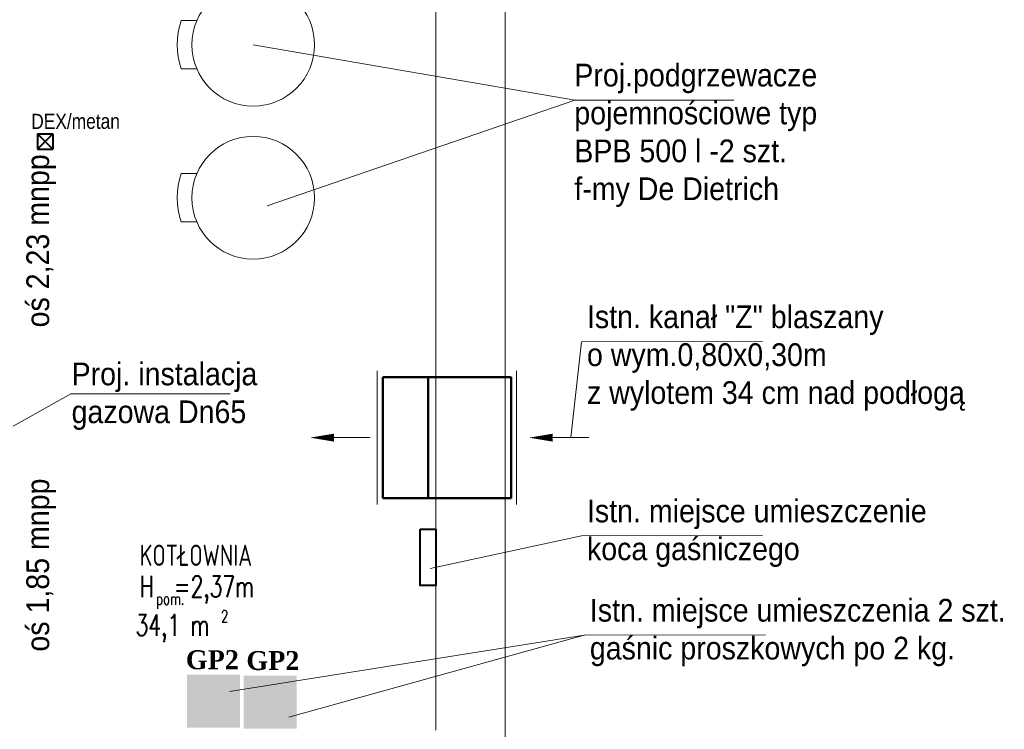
# Model space of a CAD drawing. Header units: millimetres. Extents: x -26122 to -12632, y -5851 to 1414.
# Tile 17 of 73: x -18238 to -17588, y -5123 to -4654. Entities that reach past the tile are written whole.
import ezdxf
from ezdxf.enums import TextEntityAlignment as Align

# ---------------------------------------------------------------- set-up
doc = ezdxf.new("R2010")
doc.units = ezdxf.units.MM
doc.linetypes.add('DASHED', pattern=[181.05, 120.7, -60.35])
for name, color, linetype, lineweight in [('__PROTECT_GAŚNICA', 10, 'Continuous', 100), ('A-INW-SC', 30, 'Continuous', 13), ('INST_KOTŁOWNIA', 22, 'Continuous', 60), ('ściany', 84, 'Continuous', 35)]:
    doc.layers.add(name, color=color, linetype=linetype, lineweight=lineweight)
doc.layers.add('INST_WEZ_OPIS', color=61, linetype='Continuous')
doc.styles.add('_PROTECT_2', font='timesbd.ttf')
doc.styles.add('opis_szachtow', font='ARIALN.TTF')
doc.styles.add('ROMANS', font='romans', dxfattribs={"width": 0.6})
doc.styles.get("Standard").update_dxf_attribs({"font": 'arial.ttf'})

# ---------------------------------------------------------------- blocks, each defined once
blk = doc.blocks.new('__PROTECT_GASNICA_V2')
at = {"layer": '__PROTECT_GAŚNICA'}
h = blk.add_hatch(color=256, dxfattribs=at)
h.paths.add_polyline_path([(48.74384883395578, 50.63816465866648), (-51.25615116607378, 50.63816465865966), (-51.25615116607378, -49.36183534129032), (48.74384883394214, -49.36183534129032)])
edge = h.paths.add_edge_path(flags=16)
edge.add_line((16.14061103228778, 26.77897748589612), (16.14061103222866, -48.46948643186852))
edge.add_line((16.14061103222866, -48.46948643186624), (-18.61910846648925, -48.46948643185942))
edge.add_line((-18.61910846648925, -48.46948643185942), (-18.61910846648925, 26.77897748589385))
edge.add_ellipse((-12.9759704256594, 26.77897748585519), major_axis=(-3.990301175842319, 3.990301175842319), ratio=0.9999999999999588, start_angle=-44.9999999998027, end_angle=44.99999999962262, ccw=False)
edge.add_line((-12.97597042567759, 32.42211552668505), (-6.727627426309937, 32.42211552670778))
edge.add_line((-6.72762742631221, 32.42211552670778), (-6.72762742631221, 37.44928026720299))
edge.add_line((-6.72762742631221, 37.44928026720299), (-9.243127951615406, 37.44928026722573))
edge.add_line((-9.243127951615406, 37.44928026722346), (-21.13460899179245, 31.27044348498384))
edge.add_line((-21.13460899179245, 31.27044348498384), (-21.13460899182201, 27.16644981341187))
edge.add_line((-21.13460899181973, 27.16644981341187), (-26.39431207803, 27.1664498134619))
edge.add_line((-26.39431207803, 27.1664498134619), (-26.39431207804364, 37.67778721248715))
edge.add_line((-26.39431207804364, 37.67778721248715), (-9.243127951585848, 46.58957599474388))
edge.add_line((-9.243127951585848, 46.58957599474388), (-6.727627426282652, 46.58957599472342))
edge.add_line((-6.727627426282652, 46.58957599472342), (-6.727627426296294, 49.56017225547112))
edge.add_line((-6.727627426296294, 49.56017225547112), (4.020449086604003, 49.56017225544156))
edge.add_line((4.020449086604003, 49.56017225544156), (4.020449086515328, 46.58957599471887))
edge.add_ellipse((4.020449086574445, 41.79092118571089), major_axis=(6.860469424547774, 4.391391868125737e-13), ratio=0.6994644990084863, start_angle=269.99999999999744, end_angle=449.99999999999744, ccw=False)
edge.add_line((4.02044908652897, 36.9922663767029), (4.020449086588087, 32.42211552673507))
edge.add_line((4.020449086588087, 32.42211552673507), (10.49747299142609, 32.42211552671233))
edge.add_ellipse((10.49747299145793, 26.77897748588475), major_axis=(3.990301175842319, 3.990301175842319), ratio=0.9999999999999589, start_angle=315.0000000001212, end_angle=405.0000000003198, ccw=False)
h = blk.add_hatch(color=255, dxfattribs=at)
edge = h.paths.add_edge_path()
edge.add_ellipse((10.49747299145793, 26.77897748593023), major_axis=(-3.990301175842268, 3.990301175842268), ratio=0.9999999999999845, start_angle=224.9999999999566, end_angle=314.99999999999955, ccw=False)
edge.add_line((16.14061103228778, 26.77897748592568), (16.14061103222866, -48.46948643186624))
edge.add_line((16.14061103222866, -48.46948643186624), (-18.61910846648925, -48.46948643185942))
edge.add_line((-18.61910846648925, -48.46948643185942), (-18.61910846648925, 26.77897748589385))
edge.add_ellipse((-12.9759704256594, 26.77897748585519), major_axis=(-3.990301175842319, 3.990301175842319), ratio=0.9999999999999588, start_angle=-44.9999999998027, end_angle=44.99999999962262, ccw=False)
edge.add_line((-12.97597042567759, 32.42211552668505), (-6.727627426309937, 32.42211552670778))
edge.add_line((-6.72762742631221, 32.42211552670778), (-6.72762742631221, 37.44928026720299))
edge.add_line((-6.72762742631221, 37.44928026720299), (-9.243127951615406, 37.44928026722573))
edge.add_line((-9.243127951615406, 37.44928026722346), (-21.13460899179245, 31.27044348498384))
edge.add_line((-21.13460899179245, 31.27044348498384), (-21.13460899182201, 27.16644981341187))
edge.add_line((-21.13460899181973, 27.16644981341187), (-26.39431207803, 27.1664498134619))
edge.add_line((-26.39431207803, 27.1664498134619), (-26.39431207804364, 37.67778721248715))
edge.add_line((-26.39431207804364, 37.67778721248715), (-9.243127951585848, 46.58957599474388))
edge.add_line((-9.243127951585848, 46.58957599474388), (-6.727627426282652, 46.58957599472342))
edge.add_line((-6.727627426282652, 46.58957599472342), (-6.727627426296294, 49.56017225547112))
edge.add_line((-6.727627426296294, 49.56017225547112), (4.020449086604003, 49.56017225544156))
edge.add_line((4.020449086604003, 49.56017225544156), (4.020449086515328, 46.58957599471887))
edge.add_ellipse((4.020449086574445, 41.79092118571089), major_axis=(6.860469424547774, 4.391391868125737e-13), ratio=0.6994644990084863, start_angle=269.99999999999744, end_angle=449.99999999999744, ccw=False)
edge.add_line((4.02044908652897, 36.9922663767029), (4.020449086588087, 32.42211552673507))
edge.add_line((4.020449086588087, 32.42211552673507), (10.49747299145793, 32.42211552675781))
at = {"layer": '__PROTECT_GAŚNICA', "style": '_PROTECT_2'}
blk.add_attdef('GP4', text='', height=52.88843197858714, dxfattribs=at).set_placement((50.74591438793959, 15.29765491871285), (150.676008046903, 15.29765491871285), align=Align.ALIGNED)

msp = doc.modelspace()

# ---------------------------------------------------------------- linework, layer by layer
at = {"color": 7, "lineweight": 15}
for p, q in [((-18083.63159589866, -4670.84052692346), (-17871.36682130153, -4707.322522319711)), ((-17871.36682130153, -4707.322522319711), (-18074.35268743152, -4777.134210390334)), ((-17871.36682130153, -4707.322522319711), (-17766.28545349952, -4707.322522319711)), ((-17866.99173218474, -4866.897275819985), (-17873.94160367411, -4930.179668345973)), ((-17866.74623996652, -4866.896850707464), (-17747.41492185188, -4866.690207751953)), ((-18203.97935473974, -4901.20154895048), (-18242.20296095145, -4922.597834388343)), ((-18203.97935473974, -4901.20154895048), (-18098.89798693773, -4901.20154895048)), ((-18006.50679025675, -4930.179668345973), (-18030.27425246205, -4930.179668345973)), ((-17862.05787257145, -4930.179668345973), (-17885.82533477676, -4930.179668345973)), ((-17866.98809219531, -4995.045534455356), (-17966.79103253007, -5016.46690210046)), ((-17866.74623996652, -4995.045115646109), (-17747.41492185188, -4994.838472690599)), ((-17865.08345623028, -5060.586366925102), (-18099.38056852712, -5097.811210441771)), ((-17865.08345623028, -5060.586366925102), (-18060.19358958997, -5114.640321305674)), ((-17864.84160400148, -5060.585948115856), (-17745.51028588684, -5060.379305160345))]:
    msp.add_line(p, q, dxfattribs=at)
for points in [[(-18030.27425246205, -4930.179668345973, 5.249999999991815, 0, 0), (-18046.02425246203, -4930.179668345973, 0, 0, 0)], [(-17885.82533477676, -4930.179668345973, 5.249999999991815, 0, 0), (-17901.57533477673, -4930.179668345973, 0, 0, 0)]]:
    msp.add_lwpolyline(points, format="xyseb", dxfattribs=at)
at = {"layer": 'A-INW-SC', "color": 7}
for p, q in [((-17917.32604794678, -4096.932689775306), (-17917.32604794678, -5150.878512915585)), ((-17963.13159589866, -4455.179668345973), (-17963.13159589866, -5123.179668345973)), ((-18120.8467237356, -4654.86290945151), (-18131.12651952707, -4654.86290945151)), ((-18120.8467237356, -4686.81814439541), (-18131.12651952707, -4686.81814439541)), ((-18120.8467237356, -4755.86290945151), (-18131.12651952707, -4755.86290945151)), ((-18120.8467237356, -4787.818144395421), (-18131.12651952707, -4787.818144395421)), ((-18001.77298698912, -4886.13584910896), (-18001.77298698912, -4974.222601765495)), ((-17909.79183671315, -4886.13584910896), (-17909.79183671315, -4974.222601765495))]:
    msp.add_line(p, q, dxfattribs=at)
at = {"layer": 'A-INW-SC', "color": 7, "lineweight": 50}
for p, q in [((-17913.43322780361, -4890.179668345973), (-17998.13159589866, -4890.179668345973)), ((-17998.13159589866, -4890.179668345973), (-17998.13159589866, -4970.179668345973)), ((-17968.13159589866, -4890.179668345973), (-17968.13159589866, -4970.179668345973)), ((-17913.43322780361, -4890.179668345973), (-17913.43322780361, -4970.179668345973)), ((-17913.43322780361, -4970.179668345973), (-17998.13159589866, -4970.179668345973))]:
    msp.add_line(p, q, dxfattribs=at)
at = {"layer": 'A-INW-SC', "color": 7}
for centre in [(-18083.63159589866, -4670.84052692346), (-18083.63159589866, -4771.84052692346)]:
    msp.add_circle(centre, 40.5, dxfattribs=at)
for centre in [(-18083.43159589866, -4670.84052692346), (-18083.43159589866, -4771.84052692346)]:
    msp.add_arc(centre, 50.29999999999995, 161.4793470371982, 198.5206529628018, dxfattribs=at)
at = {"layer": 'INST_KOTŁOWNIA', "color": 1, "linetype": 'Continuous', "lineweight": 40, "ltscale": 0.6, "true_color": 0xf90606}
for p, q in [((-18225.97687642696, -4729.757583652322), (-18215.97687642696, -4729.757583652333)), ((-18225.97687642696, -4729.757583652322), (-18215.976876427, -4739.757583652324)), ((-18225.97687642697, -4739.757583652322), (-18215.97687642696, -4729.757583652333)), ((-18225.97687642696, -4729.757583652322), (-18225.976876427, -4739.757583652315)), ((-18215.97687642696, -4729.757583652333), (-18215.976876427, -4739.757583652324)), ((-18225.976876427, -4739.757583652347), (-18215.976876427, -4739.757583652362))]:
    msp.add_line(p, q, dxfattribs=at)
msp.add_lwpolyline([(-17973.38837305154, -4990.53572642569), (-17963.13159589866, -4990.53572642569), (-17963.13159589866, -5027.729099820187), (-17973.38837305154, -5027.729099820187), (-17973.38837305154, -4990.53572642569)], dxfattribs=at)

# ---------------------------------------------------------------- block references
at = {"layer": '__PROTECT_GAŚNICA', "color": 7}
ref = msp.add_blockref('__PROTECT_GASNICA_V2', (-18109.47360725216, -5104.411267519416), dxfattribs=dict(at, xscale=0.35, yscale=0.35, zscale=0.35))
ref.add_attrib('GP4', 'GP2', dxfattribs={"height": 12.51451328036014, "style": '_PROTECT_2'}).set_placement((-18128.08293542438, -5082.995862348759), (-18093.10740264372, -5082.995862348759), align=Align.ALIGNED)
ref = msp.add_blockref('__PROTECT_GASNICA_V2', (-18072.05710831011, -5104.90255900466), dxfattribs=dict(at, xscale=0.35, yscale=0.35, zscale=0.35))
ref.add_attrib('GP4', 'GP2', dxfattribs={"height": 12.51451328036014, "style": '_PROTECT_2'}).set_placement((-18088.14548750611, -5083.537774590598), (-18053.16995472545, -5083.537774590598), align=Align.ALIGNED)

# ---------------------------------------------------------------- texts
at = {"layer": 'INST_KOTŁOWNIA', "color": 1, "linetype": 'Continuous', "lineweight": 40, "ltscale": 0.6, "true_color": 0xf90606, "style": 'opis_szachtow'}
msp.add_text('DEX/metan', height=10, rotation=0.08282903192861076, dxfattribs=at).set_placement((-18230.17595263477, -4726.414125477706))
at = {"layer": 'INST_WEZ_OPIS', "color": 7, "style": 'ROMANS', "width": 0.7}
for s, height, p in [('KOTŁOWNIA', 14, (-18158.58804028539, -5014.82066765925)), ('H  =2,37m', 14, (-18158.61752202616, -5035.364048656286)), ('pom.', 8, (-18147.72922222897, -5040.503386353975)), ('2', 8, (-18104.93064623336, -5052.074413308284)), ('34,1 m ', 14, (-18161.2923042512, -5060.877358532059))]:
    msp.add_text(s, height=height, dxfattribs=at).set_placement(p)
at = {"layer": 'ściany', "color": 7, "linetype": 'DASHED', "char_height": 15, "attachment_point": 1}
for s, width, insert in [('{\\W0.9;Proj.podgrzewacze pojemnościowe typ BPB 500 l -2 szt. f-my De Dietrich}', 174.048546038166, (-17871.63680055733, -4683.382940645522)), ('{\\W0.9;Istn. kanał "Z" blaszany\\Po wym.0,80x0,30m \\Pz wylotem 34 cm nad podłogą}', 302.6087423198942, (-17863.28320038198, -4842.905148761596)), ('{\\W0.9;Proj. instalacja gazowa Dn65 }', 174.048546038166, (-18203.53167825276, -4880.60981877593)), ('{\\W0.9;Istn. miejsce umieszczenie\\Pkoca gaśniczego}', 302.6087423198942, (-17863.28320038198, -4971.053413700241)), ('{\\W0.9;Istn. miejsce umieszczenia 2 szt.\\Pgaśnic proszkowych po 2 kg. }', 302.6087423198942, (-17861.37856441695, -5036.594246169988))]:
    msp.add_mtext_dynamic_manual_height_columns(s, width=width, gutter_width=0.625, heights=[0], dxfattribs=dict(at, insert=insert))
at = {"layer": 'ściany', "color": 7, "linetype": 'DASHED', "char_height": 15, "attachment_point": 1, "rotation": 90}
for s, insert in [('{\\W0.9;oś 2,23 mnpp}', (-18233.37044872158, -4857.411086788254)), ('{\\W0.9;oś 1,85 mnpp}', (-18233.37044872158, -5071.425568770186))]:
    msp.add_mtext_dynamic_manual_height_columns(s, width=126.6942749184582, gutter_width=0.625, heights=[0], dxfattribs=dict(at, insert=insert))

doc.saveas('drawing.dxf')
